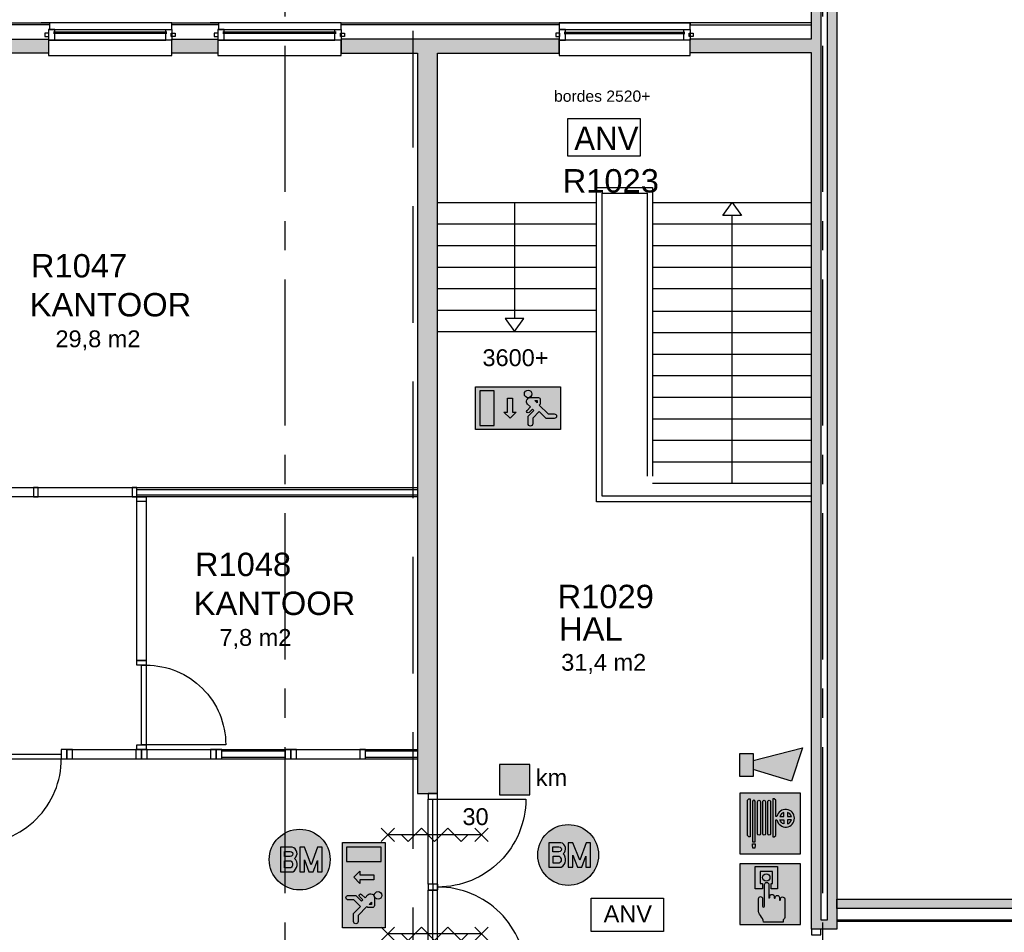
# Model space of a CAD drawing. Header units: millimetres. Extents: x 0 to 116900, y 0 to 82100.
# Tile 25 of 30: x 67364 to 77893, y 57028 to 66786. Entities that reach past the tile are written whole.
import ezdxf
from ezdxf.enums import TextEntityAlignment as Align

# ---------------------------------------------------------------- set-up
doc = ezdxf.new("R2010")
doc.units = ezdxf.units.MM
doc.header["$LTSCALE"] = 50
doc.header["$MEASUREMENT"] = 0
for name, pattern in [('B0201', [50, 31.25, -6.25, 6.25, -6.25]), ('B0403', [37.5, 25, -12.5]), ('DASHED', [75, 50, -25])]:
    doc.linetypes.add(name, pattern=pattern)
doc.layers.get('0').update_dxf_attribs({"color": 8, "linetype": 'CONTINUOUS'})
for name, color, linetype in [('AA22XI--_HOUT', 9, 'CONTINUOUS'), ('AA65----_BEVEILIGING', 240, 'CONTINUOUS'), ('AC32----_BINNENKOZ', 1, 'CONTINUOUS'), ('AI65----_BEVEILIGING', 1, 'CONTINUOUS'), ('AL$7A---_STRAMIEN', 252, 'B0201'), ('AL$8A---_HULPLIJNEN', 5, 'CONTINUOUS'), ('AL22XI--_HOUT', 1, 'CONTINUOUS'), ('AL32XH4-_ALUMINIUM', 1, 'CONTINUOUS'), ('AL65----_BEVEILIGING', 240, 'CONTINUOUS'), ('ALR3OR3-_OPPR30', 150, 'B0403'), ('AT$1A---_ALGEMEEN', 7, 'CONTINUOUS'), ('AT65---_BEVEILIGING', 7, 'CONTINUOUS'), ('LAYER01', 252, 'CONTINUOUS'), ('LAYER22', 1, 'CONTINUOUS'), ('LAYER30', 1, 'CONTINUOUS'), ('LAYER31', 7, 'CONTINUOUS'), ('LAYER98', 1, 'DASHED')]:
    doc.layers.add(name, color=color, linetype=linetype)
doc.styles.add('00_100', font='arial.ttf', dxfattribs={"height": 120})
doc.styles.add('01_100', font='arial.ttf', dxfattribs={"height": 180})
doc.styles.add('02_100', font='arial.ttf', dxfattribs={"height": 250})
doc.styles.add('03_1', font='arial.ttf', dxfattribs={"height": 3.5})

# ---------------------------------------------------------------- blocks, each defined once
blk = doc.blocks.new('H31AF-HO')
at = {"layer": 'LAYER31', "color": 1, "linetype": 'Continuous'}
blk.add_lwpolyline([(0, 0), (0, 114), (67, 114), (67, 0)], close=True, dxfattribs=at)
blk = doc.blocks.new('LXAA--HO')
at = {"layer": 'LAYER31'}
blk.add_blockref('H31AF-HO', (0, 0), dxfattribs=at)
blk = doc.blocks.new('RXAA--HO')
at = {"layer": 'LAYER31', "yscale": -1, "rotation": 180}
blk.add_blockref('H31AF-HO', (0, 0), dxfattribs=at)
blk = doc.blocks.new('H31JA')
at = {"layer": 'LAYER31', "color": 1, "linetype": 'Continuous'}
blk.add_lwpolyline([(-30, -9), (-30, 34), (7, 34), (7, -9)], close=True, dxfattribs=at)
blk = doc.blocks.new('EQAA31HO')
at = {"layer": 'LAYER31', "rotation": 90}
blk.add_blockref('H31JA', (0, 140), dxfattribs=at)
blk = doc.blocks.new('P-AA')
at = {"layer": 'LAYER30', "color": 1, "linetype": 'Continuous'}
for points in [[(0, 175), (1400.007812, 175)], [(1333.007812, 9), (67, 9)], [(54.000019, -77), (1345.882812, -77.000816)], [(54.000027, -60.000004), (1345.882812, -60.000816)], [(0, -175), (1400.007812, -175)]]:
    blk.add_lwpolyline(points, dxfattribs=at)
at = {"layer": 'LAYER30'}
for name, p in [('LXAA--HO', (0, -105)), ('RXAA--HO', (1400.007812, -105)), ('EQAA31HO', (0, -175))]:
    blk.add_blockref(name, p, dxfattribs=at)
at = {"layer": 'LAYER30', "yscale": -1, "rotation": 180}
blk.add_blockref('EQAA31HO', (1400.007812, -175), dxfattribs=at)
blk = doc.blocks.new('ANV')
at = {"layer": 'LAYER98', "color": 2, "linetype": 'Continuous'}
blk.add_lwpolyline([(0, 0), (780, 0), (780, 397), (0, 397)], close=True, dxfattribs=at)
at = {"layer": 'LAYER98', "color": 2}
blk.add_text('ANV', height=250, dxfattribs=at).set_placement((71, 61))
blk = doc.blocks.new('A-S-65S035S')
at = {"layer": 'AL65----_BEVEILIGING'}
for p, q in [((0.71, 5.71), (-0.71, 4.29)), ((0.71, 4.29), (-0.71, 5.71)), ((0, -5), (0, 5)), ((0.71, -4.29), (-0.71, -5.71)), ((0.71, -5.71), (-0.71, -4.29))]:
    blk.add_line(p, q, dxfattribs=at)
blk.add_lwpolyline([(0, -3.54), (-0.71, -2.83), (0.71, -1.41), (-0.71, 0), (0.71, 1.41), (-0.71, 2.83), (0, 3.54)], dxfattribs=at)
at = {"layer": 'AT65---_BEVEILIGING', "color": 3, "style": '03_1', "width": 0.8}
blk.add_attdef('TIJD', text='', height=3.5, dxfattribs=at).set_placement((0.02, 7.5), align=Align.MIDDLE)
blk = doc.blocks.new('B1H-65S00H')
at = {"layer": 'AA65----_BEVEILIGING'}
h = blk.add_hatch(color=256, dxfattribs=at)
h.paths.add_polyline_path([(110.4, 0), (77.9, 0), (94.6, -43.8)], flags=17)
h.paths.add_polyline_path([(0, 250), (0, 101.2), (39.4, 101.2), (77.9, 0), (110.4, 0), (147, 101.2), (184.6, 101.2), (184.6, 0), (250, 0, 0.414214)])
h.paths.add_polyline_path([(250, 0), (184.6, 0), (184.6, -101.2), (145.8, -101.2), (145.8, -8.4), (111.1, -101.2), (75.6, -101.2), (38.6, -1.6), (38.6, -101.2), (0, -101.2), (0, -250, 0.414214)])
h.paths.add_polyline_path([(0, 0), (-33.3, 0, -0.450434), (-57.3, -100.9), (-62.2, -101.2), (-158.5, -101.1), (-158.5, 0), (-250, 0, 0.414214), (0, -250)])
h.paths.add_polyline_path([(0, 250, 0.414214), (-250, 0), (-158.5, 0), (-158.5, 101.2), (-61.7, 101.1, -0.636384), (-41.8, 10, -0.047609), (-33.3, 0), (0, 0), (0, 101.2)])
h.paths.add_polyline_path([(-77.2, 67.2), (-125, 67.2), (-125, 26.3), (-77.6, 26.3, 1.044647)], flags=17)
h.paths.add_polyline_path([(-73.8, -10.6), (-124.9, -10.6), (-124.9, -67.1), (-73.8, -67.1, 0.559853)], flags=17)
at = {"layer": 'AI65----_BEVEILIGING'}
h = blk.add_hatch(color=255, dxfattribs=at)
h.paths.add_polyline_path([(-61.7, 101.1), (-158.5, 101.2), (-158.5, -101.1), (-62.2, -101.2), (-57.3, -100.9, 0.508957), (-41.8, 10, 0.636384)])
h.paths.add_polyline_path([(-125, 67.2), (-77.2, 67.2, -1.044647), (-77.6, 26.3), (-125, 26.3)], flags=16)
h.paths.add_polyline_path([(-124.9, -10.6), (-73.8, -10.6, -0.559853), (-73.8, -67.1), (-124.9, -67.1)], flags=16)
h.paths.add_polyline_path([(39.4, 101.2), (0, 101.2), (0, -101.2), (38.6, -101.2), (38.6, -1.6), (75.6, -101.2), (111.1, -101.2), (145.8, -8.4), (145.8, -101.2), (184.6, -101.2), (184.6, 101.2), (147, 101.2), (94.6, -43.8)])
at = {"layer": 'AI65----_BEVEILIGING', "color": 255}
for points in [[(-61.7, 101.1), (-158.5, 101.2), (-158.5, -101.1), (-62.2, -101.2), (-57.3, -100.9, 0.508957), (-41.8, 10, 0.636384), (-61.7, 101.1)], [(-77.6, 26.3), (-125, 26.3), (-125, 67.2), (-77.2, 67.2, -1.044647), (-77.6, 26.3)], [(-73.8, -10.6, -0.559853), (-73.8, -67.1), (-124.9, -67.1), (-124.9, -10.6), (-73.8, -10.6, -0.559853)]]:
    blk.add_lwpolyline(points, format="xyb", close=True, dxfattribs=at)
blk.add_lwpolyline([(184.6, 101.2), (147, 101.2), (94.6, -43.8), (39.4, 101.2), (0, 101.2), (0, -101.2), (38.6, -101.2), (38.6, -1.6), (75.6, -101.2), (111.1, -101.2), (145.8, -8.4), (145.8, -101.2), (184.6, -101.2), (184.6, 101.2)], close=True, dxfattribs=at)
at = {"layer": 'AL65----_BEVEILIGING'}
blk.add_circle((0, 0), 250, dxfattribs=at)
blk = doc.blocks.new('B1H-65S01L')
at = {"layer": 'AA65----_BEVEILIGING'}
blk.add_hatch(color=30, dxfattribs=at).paths.add_polyline_path([(-125, -125), (125, -125), (125, 125), (-125, 125)])
at = {"layer": 'AI65----_BEVEILIGING', "color": 250}
blk.add_lwpolyline([(125, 125), (-125, 125), (-125, -125), (125, -125)], close=True, dxfattribs=at)
blk = doc.blocks.new('P-N-32-001_1407')
at = {"layer": 'AC32----_BINNENKOZ'}
blk.add_lwpolyline([(0, 356), (773, 356), (773, 0), (0, 0)], close=True, dxfattribs=at)
at = {"layer": 'AT$1A---_ALGEMEEN', "color": 7, "style": '01_100'}
blk.add_text('ANV', height=180, dxfattribs=at).set_placement((132, 99))
blk = doc.blocks.new('B1H-65S023')
at = {"layer": 'AA65----_BEVEILIGING'}
h = blk.add_hatch(color=100, dxfattribs=at)
h.paths.add_polyline_path([(350, 175), (-350, 175), (-350, -175), (350, -175)])
h.paths.add_polyline_path([(183.7, 32.7), (175.9, 24.9), (249, -48.2), (298.8, -48.2, -1), (298.8, -85.6), (233.5, -85.6), (175.9, -27.9), (121.4, -82.4), (121.4, -129.1, -1), (84.1, -129.1), (84.1, -66.9), (131.9, -19.1), (120.9, -8.1), (92.8, -36.2, -1), (75.2, -18.6), (103.3, 9.5), (79.9, 32.9, -0.668179), (101.8, 86), (168.1, 86, -0.414214), (183.7, 70.5)], flags=16)
h.paths.add_polyline_path([(158.8, 43), (158.3, 42.5), (139.6, 61.2), (158.8, 61.2)], flags=0)
h.paths.add_polyline_path([(53, 116.7, -1), (115.2, 116.7, -1)], flags=16)
h.paths.add_polyline_path([(-15, -32.5), (-65, -82.5), (-115, -32.5), (-85, -32.5), (-85, 82.5), (-45, 82.5), (-45, -32.5)], flags=16)
h.paths.add_polyline_path([(-195.6, -142.8), (-312.2, -142.8), (-312.2, 142.8), (-195.6, 142.8)], flags=16)
h.paths.add_polyline_path([(158.8, 61.2), (139.6, 61.2), (158.3, 42.5), (158.8, 43)], flags=0)
at = {"layer": 'AI65----_BEVEILIGING', "linetype": 'Continuous'}
h = blk.add_hatch(color=255, dxfattribs=at)
h.paths.add_polyline_path([(131.9, -19.1), (84.1, -66.9), (84.1, -129.1, 1), (121.4, -129.1), (121.4, -82.4), (175.9, -27.9), (233.5, -85.6), (298.8, -85.6, 1), (298.8, -48.2), (249, -48.2), (175.9, 24.9), (183.7, 32.7), (183.7, 70.5, 0.414214), (168.1, 86), (101.8, 86, 0.668179), (79.9, 32.9), (103.3, 9.5), (75.2, -18.6, 1), (92.8, -36.2), (120.9, -8.1)])
h.paths.add_polyline_path([(139.6, 61.2), (158.8, 61.2), (158.8, 42)], flags=16)
h.paths.add_polyline_path([(-85, -32.5), (-115, -32.5), (-65, -82.5), (-15, -32.5), (-45, -32.5), (-45, 82.5), (-85, 82.5)])
h.paths.add_polyline_path([(-195.6, 142.8), (-312.2, 142.8), (-312.2, -142.8), (-195.6, -142.8)])
h.paths.add_polyline_path([(53, 116.7, 1), (115.2, 116.7, 1)])
at = {"layer": 'AI65----_BEVEILIGING', "color": 255, "linetype": 'Continuous'}
blk.add_line((158.3, 42.5), (158.8, 43), dxfattribs=at)
at = {"layer": 'AI65----_BEVEILIGING', "color": 100, "linetype": 'Continuous'}
blk.add_lwpolyline([(-350, 175), (350, 175), (350, -175), (-350, -175)], close=True, dxfattribs=at)
at = {"layer": 'AI65----_BEVEILIGING', "color": 255, "linetype": 'Continuous'}
blk.add_lwpolyline([(-195.6, -142.8), (-195.6, 142.8), (-312.2, 142.8), (-312.2, -142.8)], close=True, dxfattribs=at)
at = {"layer": 'AI65----_BEVEILIGING', "color": 255}
blk.add_lwpolyline([(-45, 82.5), (-45, -32.5), (-15, -32.5), (-65, -82.5), (-115, -32.5), (-85, -32.5), (-85, 82.5)], close=True, dxfattribs=at)
at = {"layer": 'AI65----_BEVEILIGING', "color": 255, "linetype": 'Continuous'}
for points in [[(175.9, 24.9), (249, -48.2), (298.8, -48.2, -1), (298.8, -85.6), (233.5, -85.6), (175.9, -27.9), (121.4, -82.4), (121.4, -129.1, -1), (84.1, -129.1), (84.1, -66.9), (131.9, -19.1), (120.9, -8.1), (92.8, -36.2, -1), (75.2, -18.6), (103.3, 9.5), (79.9, 32.9, -0.668179), (101.8, 86)], [(101.8, 86), (168.1, 86, -0.414214), (183.7, 70.5), (183.7, 32.7), (175.9, 24.9)]]:
    blk.add_lwpolyline(points, format="xyb", dxfattribs=at)
for points in [[(139.6, 61.2), (158.8, 61.2), (158.8, 43)], [(139.6, 61.2), (158.3, 42.5)]]:
    blk.add_lwpolyline(points, dxfattribs=at)
blk.add_circle((84.1, 116.7), 31.1, dxfattribs=at)
blk = doc.blocks.new('B1H-65S00I')
at = {"layer": 'AA65----_BEVEILIGING', "extrusion": (0, 0, -1)}
h = blk.add_hatch(color=256, dxfattribs=at)
h.paths.add_polyline_path([(-258.1, 135.8), (-167.5, -135.8), (146.8, -41.8), (146.8, 33.6)])
h.paths.add_polyline_path([(146.8, -99.5), (147.9, -99.5), (258.1, -99.5), (258.1, 91.3), (146.8, 91.3)])
at = {"layer": 'AI65----_BEVEILIGING', "extrusion": (0, 0, -1)}
blk.add_lwpolyline([(258.1, 91.3), (146.8, 91.3), (146.8, -99.5), (147.9, -99.5), (258.1, -99.5)], close=True, dxfattribs=at)
blk.add_lwpolyline([(146.8, 33.6), (-258.1, 135.8), (-167.5, -135.8), (146.8, -41.8)], dxfattribs=at)
blk = doc.blocks.new('B1H-65S00K')
at = {"layer": 'AA65----_BEVEILIGING'}
h = blk.add_hatch(color=256, dxfattribs=at)
h.paths.add_polyline_path([(0, -9.8), (0, 0), (-10.3, 0), (-10.3, -19.3), (-10.3, -28.4, 0.829071), (-2.8, -28.4), (-2.8, -19.3, -0.133822)])
h.paths.add_polyline_path([(250, 0), (0, 0), (0, -9.8, -0.762289), (34.8, -20.1), (34.8, -29.1, 0.829071), (42.3, -29.1), (42.3, -27.9, -0.973711), (77.2, -26.6), (77.2, -37.6), (77.2, -46.6, 0.829071), (84.7, -46.6), (84.7, -42, -0.937999), (121.5, -37.3), (121.5, -184.9, -0.30588), (106.3, -210.2), (106.3, -229.4), (0, -229.4), (0, -250), (250, -250)])
h.paths.add_polyline_path([(250, 250), (0, 250), (0, 229.4), (61.9, 229.4), (61.9, 44.4), (7.8, 44.4), (7.8, 87.9), (18.5, 87.9), (18.5, 186), (0, 186), (0, 0), (250, 0)])
h.paths.add_polyline_path([(-123.1, 229.4), (0, 229.4), (0, 250), (-250, 250), (-250, 0), (-45.9, 0), (-45.9, 79.6, -1), (-10.3, 79.6), (-10.3, 0), (0, 0), (0, 186), (-80.7, 186), (-80.7, 87.9), (-62.2, 87.9), (-62.2, 44.4), (-123.1, 44.4)])
h.paths.add_polyline_path([(-1.1, 137.4, -1), (-61.1, 137.4, -1)], flags=16)
h.paths.add_polyline_path([(-94.8, -125.2), (-94.8, -35.4, -1), (-62.3, -35.4), (-62.3, -98.9, 1), (-45.9, -98.9), (-45.9, 0), (-250, 0), (-250, -250), (0, -250), (0, -229.4), (-55.1, -229.4, 0.175876), (-79.6, -176.2, -0.178536)])
at = {"layer": 'AI65----_BEVEILIGING'}
h = blk.add_hatch(color=255, dxfattribs=at)
h.paths.add_polyline_path([(61.9, 229.4), (-123.1, 229.4), (-123.1, 44.4), (-62.2, 44.4), (-62.2, 87.9), (-80.7, 87.9), (-80.7, 186), (18.5, 186), (18.5, 87.9), (7.8, 87.9), (7.8, 44.4), (61.9, 44.4)])
h.paths.add_polyline_path([(-1.1, 137.4, 1), (-61.1, 137.4, 1)], flags=17)
h.paths.add_polyline_path([(-10.3, 79.6, 1), (-45.9, 79.6), (-45.9, -98.9, -1), (-62.3, -98.9), (-62.3, -35.4, 1), (-94.8, -35.4), (-94.8, -125.2, 0.178536), (-79.6, -176.2, -0.175876), (-55.1, -229.4), (106.3, -229.4), (106.3, -210.2, 0.30588), (121.5, -184.9), (121.5, -37.3, 0.937999), (84.7, -42), (84.7, -46.6, -0.829071), (77.2, -46.6), (77.2, -37.6), (77.2, -26.6, 0.963386), (42.3, -27.5), (42.3, -29.1, -0.829071), (34.8, -29.1), (34.8, -19.4, 0.980219), (-2.8, -19.3), (-2.8, -28.4, -0.829071), (-10.3, -28.4), (-10.3, -19.3)])
at = {"layer": 'AA65----_BEVEILIGING'}
blk.add_lwpolyline([(-250, -250), (250, -250), (250, 250), (-250, 250)], close=True, dxfattribs=at)
at = {"layer": 'AI65----_BEVEILIGING', "color": 255, "flags": 128}
blk.add_lwpolyline([(-62.2, 44.4), (-123.1, 44.4), (-123.1, 229.4), (61.9, 229.4), (61.9, 44.4), (7.8, 44.4), (7.8, 87.9), (18.5, 87.9), (18.5, 186), (-80.7, 186), (-80.7, 87.9), (-62.2, 87.9)], close=True, dxfattribs=at)
at = {"layer": 'AI65----_BEVEILIGING', "color": 255}
blk.add_lwpolyline([(-10.3, 79.6), (-10.3, -19.3), (-10.3, -28.4, 0.829071), (-2.8, -28.4), (-2.8, -19.3, -0.997909), (34.8, -20.1), (34.8, -29.1, 0.829071), (42.3, -29.1), (42.3, -27.5, -0.963386), (77.2, -26.6), (77.2, -37.6), (77.2, -46.6, 0.829071), (84.7, -46.6), (84.7, -42, -0.937999), (121.5, -37.3), (121.5, -184.9, -0.30588), (106.3, -210.2), (106.3, -229.4), (-55.1, -229.4, 0.175876), (-79.6, -176.2, -0.178536), (-94.8, -125.2), (-94.8, -35.4, -1), (-62.3, -35.4), (-62.3, -98.9, 1), (-45.9, -98.9), (-45.9, 79.6, -1)], format="xyb", close=True, dxfattribs=at)
blk.add_circle((-31.1, 137.4), 30, dxfattribs=at)
blk = doc.blocks.new('B1H-65S009')
at = {"layer": 'AA65----_BEVEILIGING'}
h = blk.add_hatch(color=256, dxfattribs=at)
h.paths.add_polyline_path([(250, 0.6), (185.4, 0.6, -0.494077), (70.2, 0.6), (45.9, 0.6), (45.9, -97.9), (33.7, -109.2), (23.2, -109.2), (23.2, 0.6), (4.4, 0.6), (4.4, -82.8, -0.229189), (0, -91.9), (0, -249.4), (250, -249.4)])
h.paths.add_polyline_path([(0, -91.9, -0.627062), (-18.9, -82.8), (-18.9, 0.6), (-37.7, 0.6), (-37.7, -82.8, -0.999958), (-61, -82.8), (-61, 0.6), (-79.8, 0.6), (-79.8, -82.8, -0.999958), (-103.1, -82.8), (-103.1, 0.6), (-121.8, 0.6), (-121.8, -149.9), (-145.2, -149.9), (-145.2, 0.6), (-164, 0.6), (-164, -109.2), (-174.5, -109.2), (-186.7, -97.9), (-186.7, 0.6), (-250, 0.6), (-250, -249.4), (0, -249.4)])
h.paths.add_polyline_path([(-121.8, -177.1), (-126, -202.3), (-141, -202.3), (-145.3, -176.9), (-145.3, -167), (-121.8, -167)], flags=16)
h.paths.add_polyline_path([(-186.7, 193), (-175.2, 204.3), (-164, 204.3), (-164, 0.6), (-145.2, 0.6), (-145.2, 180.4, -1), (-121.9, 180.4), (-121.8, 0.6), (-103.1, 0.6), (-103.1, 180.4, -1.000049), (-79.7, 180.4, -0.999944), (-79.8, 180.4), (-79.8, 0.6), (-61, 0.6), (-61, 180.4, -1.000049), (-37.6, 180.4, -0.999944), (-37.7, 180.4), (-37.7, 0.6), (-18.9, 0.6), (-18.9, 180.4, -0.625683), (0, 189.6), (0, 250.6), (-250, 250.6), (-250, 0.6), (-186.7, 0.6)])
h.paths.add_polyline_path([(250, 250.6), (0, 250.6), (0, 189.6, -0.230278), (4.5, 180.4, -0.999944), (4.4, 180.4), (4.4, 0.6), (23.2, 0.6), (23.2, 204.3), (34.4, 204.3), (45.9, 193), (45.9, 59.1), (56.8, 59.1, -1.256433), (185.4, 0.6), (250, 0.6)])
h.paths.add_polyline_path([(56.8, 30.2), (45.9, 30.2), (45.9, 0.6), (70.2, 0.6, -0.113645)], flags=17)
h.paths.add_polyline_path([(113.4, 30.2), (80.8, 30.2, 0.205494), (105.9, 0.6), (113.4, 0.6)], flags=17)
h.paths.add_polyline_path([(113.4, 91.7, 0.2489), (80.8, 59.1), (113.4, 59.1)], flags=17)
h.paths.add_polyline_path([(142.2, 91.7), (142.2, 59.1), (174.9, 59.1, 0.2489)], flags=17)
h.paths.add_polyline_path([(174.9, 30.2), (142.2, 30.2), (142.2, 0.6), (149.8, 0.6, 0.205494)], flags=17)
h.paths.add_polyline_path([(113.4, 0.6), (105.9, 0.6, 0.041294), (113.4, -2.4)])
h.paths.add_polyline_path([(149.8, 0.6), (142.2, 0.6), (142.2, -2.4, 0.041294)], flags=17)
at = {"layer": 'AI65----_BEVEILIGING'}
h = blk.add_hatch(color=255, dxfattribs=at)
h.paths.add_polyline_path([(-121.9, 180.4, 0.999857), (-145.2, 180.4), (-145.2, -149.9), (-121.8, -149.9)])
h.paths.add_polyline_path([(-121.8, -177.1), (-121.8, -167), (-145.3, -167), (-145.3, -176.9), (-141, -202.3), (-126, -202.3)])
h.paths.add_polyline_path([(-164, 204.3), (-175.2, 204.3), (-186.7, 193), (-186.7, -97.9), (-174.5, -109.2), (-164, -109.2)])
h.paths.add_polyline_path([(-79.8, 180.4, 0.999951), (-79.7, 180.4, 1.000049), (-103.1, 180.4), (-103.1, -82.8, 0.999971), (-79.8, -82.8)])
h.paths.add_polyline_path([(-37.7, 180.4, 0.999951), (-37.6, 180.4, 1.000049), (-61, 180.4), (-61, -82.8, 0.999971), (-37.7, -82.8)])
h.paths.add_polyline_path([(4.4, 180.4, 0.999951), (4.5, 180.4, 1.000049), (-18.9, 180.4), (-18.9, -82.8, 0.999971), (4.4, -82.8)])
h.paths.add_polyline_path([(56.8, 59.1), (45.9, 59.1), (45.9, 193), (34.4, 204.3), (23.2, 204.3), (23.2, -109.2), (33.7, -109.2), (45.9, -97.9), (45.9, 30.2), (56.8, 30.2, 9.948558)])
h.paths.add_polyline_path([(80.8, 30.2), (113.4, 30.2), (113.4, -2.4, -0.2489)], flags=16)
h.paths.add_polyline_path([(80.8, 59.1, -0.2489), (113.4, 91.7), (113.4, 59.1)], flags=16)
h.paths.add_polyline_path([(142.2, 30.2), (174.9, 30.2, -0.2489), (142.2, -2.4)], flags=16)
h.paths.add_polyline_path([(142.2, 59.1), (142.2, 91.7, -0.2489), (174.9, 59.1)], flags=16)
at = {"layer": 'AA65----_BEVEILIGING'}
blk.add_lwpolyline([(-250, -249.4), (250, -249.4), (250, 250.6), (-250, 250.6)], close=True, dxfattribs=at)
at = {"layer": 'AI65----_BEVEILIGING', "color": 255, "flags": 128}
for points in [[(-186.7, -97.9), (-186.7, 193), (-175.2, 204.3), (-164, 204.3), (-164, -109.2), (-174.5, -109.2)], [(-126, -202.3), (-141, -202.3), (-145.3, -176.9), (-145.3, -167), (-121.8, -167), (-121.8, -177.1)]]:
    blk.add_lwpolyline(points, close=True, dxfattribs=at)
for points in [[(-145.2, 180.4), (-145.2, -149.9), (-121.8, -149.9), (-121.9, 180.4, 0.999857), (-145.2, 180.4)], [(-79.8, 180.4), (-79.8, -82.8, -0.999971), (-103.1, -82.8), (-103.1, 180.4, -1.000049), (-79.7, 180.4, -0.999951)], [(-37.7, 180.4), (-37.7, -82.8, -0.999971), (-61, -82.8), (-61, 180.4, -1.000049), (-37.6, 180.4, -0.999951)], [(4.4, 180.4), (4.4, -82.8, -0.999971), (-18.9, -82.8), (-18.9, 180.4, -1.000049), (4.5, 180.4, -0.999951)]]:
    blk.add_lwpolyline(points, format="xyb", close=True, dxfattribs=at)
at = {"layer": 'AI65----_BEVEILIGING', "color": 255}
for points in [[(23.2, 204.3), (23.2, -109.2), (33.7, -109.2), (45.9, -97.9), (45.9, 30.2), (56.8, 30.2, 9.948558), (56.8, 59.1), (45.9, 59.1), (45.9, 193), (34.4, 204.3)], [(113.4, 59.1), (113.4, 91.7, 0.2489), (80.8, 59.1)], [(142.2, 59.1), (174.9, 59.1, 0.2489), (142.2, 91.7)], [(113.4, -2.4, -0.2489), (80.8, 30.2), (113.4, 30.2)], [(174.9, 30.2), (142.2, 30.2), (142.2, -2.4, 0.2489)]]:
    blk.add_lwpolyline(points, format="xyb", close=True, dxfattribs=at)
blk = doc.blocks.new('B1H-65S023S')
at = {"layer": 'AA65----_BEVEILIGING'}
h = blk.add_hatch(color=100, dxfattribs=at)
h.paths.add_polyline_path([(-350, -175), (350, -175), (350, 175), (-350, 175)])
h.paths.add_polyline_path([(-183.7, -32.7), (-175.9, -24.9), (-249, 48.2), (-298.8, 48.2, -1), (-298.8, 85.6), (-233.5, 85.6), (-175.9, 27.9), (-121.4, 82.4), (-121.4, 129.1, -1), (-84.1, 129.1), (-84.1, 66.9), (-131.9, 19.1), (-120.9, 8.1), (-92.8, 36.2, -1), (-75.2, 18.6), (-103.3, -9.5), (-79.9, -32.9, -0.668179), (-101.8, -86), (-168.1, -86, -0.414214), (-183.7, -70.5)], flags=16)
h.paths.add_polyline_path([(-158.8, -43), (-158.3, -42.5), (-139.6, -61.2), (-158.8, -61.2)], flags=0)
h.paths.add_polyline_path([(-53, -116.7, -1), (-115.2, -116.7, -1)], flags=16)
h.paths.add_polyline_path([(15, 32.5), (65, 82.5), (115, 32.5), (85, 32.5), (85, -82.5), (45, -82.5), (45, 32.5)], flags=16)
h.paths.add_polyline_path([(195.6, 142.8), (312.2, 142.8), (312.2, -142.8), (195.6, -142.8)], flags=16)
h.paths.add_polyline_path([(-158.8, -61.2), (-139.6, -61.2), (-158.3, -42.5), (-158.8, -43)], flags=0)
at = {"layer": 'AI65----_BEVEILIGING', "linetype": 'Continuous'}
h = blk.add_hatch(color=255, dxfattribs=at)
h.paths.add_polyline_path([(-131.9, 19.1), (-84.1, 66.9), (-84.1, 129.1, 1), (-121.4, 129.1), (-121.4, 82.4), (-175.9, 27.9), (-233.5, 85.6), (-298.8, 85.6, 1), (-298.8, 48.2), (-249, 48.2), (-175.9, -24.9), (-183.7, -32.7), (-183.7, -70.5, 0.414214), (-168.1, -86), (-101.8, -86, 0.668179), (-79.9, -32.9), (-103.3, -9.5), (-75.2, 18.6, 1), (-92.8, 36.2), (-120.9, 8.1)])
h.paths.add_polyline_path([(-139.6, -61.2), (-158.8, -61.2), (-158.8, -42)], flags=16)
h.paths.add_polyline_path([(85, 32.5), (115, 32.5), (65, 82.5), (15, 32.5), (45, 32.5), (45, -82.5), (85, -82.5)])
h.paths.add_polyline_path([(195.6, -142.8), (312.2, -142.8), (312.2, 142.8), (195.6, 142.8)])
h.paths.add_polyline_path([(-53, -116.7, 1), (-115.2, -116.7, 1)])
at = {"layer": 'AI65----_BEVEILIGING', "color": 255, "linetype": 'Continuous'}
blk.add_line((-158.3, -42.5), (-158.8, -43), dxfattribs=at)
at = {"layer": 'AI65----_BEVEILIGING', "color": 100, "linetype": 'Continuous'}
blk.add_lwpolyline([(350, -175), (-350, -175), (-350, 175), (350, 175)], close=True, dxfattribs=at)
at = {"layer": 'AI65----_BEVEILIGING', "color": 255, "linetype": 'Continuous'}
for points in [[(-175.9, -24.9), (-249, 48.2), (-298.8, 48.2, -1), (-298.8, 85.6), (-233.5, 85.6), (-175.9, 27.9), (-121.4, 82.4), (-121.4, 129.1, -1), (-84.1, 129.1), (-84.1, 66.9), (-131.9, 19.1), (-120.9, 8.1), (-92.8, 36.2, -1), (-75.2, 18.6), (-103.3, -9.5), (-79.9, -32.9, -0.668179), (-101.8, -86)], [(-101.8, -86), (-168.1, -86, -0.414214), (-183.7, -70.5), (-183.7, -32.7), (-175.9, -24.9)]]:
    blk.add_lwpolyline(points, format="xyb", dxfattribs=at)
at = {"layer": 'AI65----_BEVEILIGING', "color": 255}
blk.add_lwpolyline([(45, -82.5), (45, 32.5), (15, 32.5), (65, 82.5), (115, 32.5), (85, 32.5), (85, -82.5)], close=True, dxfattribs=at)
at = {"layer": 'AI65----_BEVEILIGING', "color": 255, "linetype": 'Continuous'}
blk.add_lwpolyline([(195.6, 142.8), (195.6, -142.8), (312.2, -142.8), (312.2, 142.8)], close=True, dxfattribs=at)
for points in [[(-139.6, -61.2), (-158.8, -61.2), (-158.8, -43)], [(-139.6, -61.2), (-158.3, -42.5)]]:
    blk.add_lwpolyline(points, dxfattribs=at)
blk.add_circle((-84.1, -116.7), 31.1, dxfattribs=at)
blk = doc.blocks.new('P-N-32X001Y_1407')
at = {"layer": 'AL32XH4-_ALUMINIUM'}
for points in [[(0, 900), (-100, 900), (-100, 950), (0, 950)], [(0, 50), (-50, 50), (-50, 900), (0, 900)], [(0, 0), (-100, 0), (-100, 50), (0, 50)]]:
    blk.add_lwpolyline(points, close=True, dxfattribs=at)
at = {"layer": 'AL32XH4-_ALUMINIUM', "color": 252}
blk.add_lwpolyline([(0, 900, -0.414214), (850, 50), (0, 50)], format="xyb", dxfattribs=at)
blk = doc.blocks.new('*U223')
at = {"layer": 'AL32XH4-_ALUMINIUM'}
blk.add_lwpolyline([(68717, 61684), (68717, 59934), (68617, 59934), (68617, 61684)], dxfattribs=at)
blk = doc.blocks.new('*U232')
at = {"layer": 'AL32XH4-_ALUMINIUM'}
blk.add_lwpolyline([(68617, 61684), (66462, 61684), (66462, 61784), (71617, 61784), (71617, 61684), (68717, 61684)], dxfattribs=at)

msp = doc.modelspace()

# ---------------------------------------------------------------- hatches: boundary and pattern name
at = {"layer": 'AA22XI--_HOUT'}
h = msp.add_hatch(color=252, dxfattribs=at)
h.dxf.hatch_style = 1
h.paths.add_polyline_path([(76102.4, 69381.8), (76312.4, 69381.8), (76312.4, 69701.8), (75832.4, 69701.8), (75832.4, 66581.8), (74532.4, 66581.8), (74532.4, 66431.8), (75832.4, 66431.8), (75832.4, 57061.8), (75931.5, 57061.8), (76052.4, 57061.8), (76102.4, 57061.8), (76102.4, 57161.8)])
h.paths.add_polyline_path([(75932.4, 69601.8), (76212.4, 69601.8), (76212.4, 69481.8), (76002.4, 69481.8), (76002.4, 57161.8), (75932.4, 57161.8)], flags=16)
at = {"layer": 'LAYER01'}
h = msp.add_hatch(color=256, dxfattribs=at)
h.dxf.hatch_style = 1
h.paths.add_polyline_path([(97202.4, 69481.8), (96992.4, 69481.8), (96992.4, 69601.8), (97272.4, 69601.8), (97272.4, 57161.8), (96942.4, 57161.8), (96942.4, 57141.8), (96942.4, 57061.8), (97372.4, 57061.8), (97372.4, 69701.8), (96892.4, 69701.8), (96892.4, 69381.8), (97102.4, 69381.8), (97102.4, 57381.8), (76102.4, 57381.8), (76102.4, 57281.8), (97202.4, 57281.8)])
at = {"layer": 'LAYER30'}
h = msp.add_hatch(color=252, dxfattribs=at)
h.dxf.hatch_style = 1
h.paths.add_polyline_path([(69482.4, 66567.8), (69482.4, 66567.8), (69482.4, 66576.8), (68992.4, 66576.8), (68992.4, 66567.8), (68992.4, 66426.8), (69482.4, 66426.8)])
h.paths.add_polyline_path([(67672.4, 66576.8), (67182.4, 66576.8), (67182.4, 66567.8), (67182.4, 66426.8), (67672.4, 66426.8)])
h.paths.add_polyline_path([(65862.4, 66576.8), (64132.4, 66576.8), (64132.4, 66567.8), (64132.4, 66426.8), (65862.4, 66426.8)])
h = msp.add_hatch(color=252, dxfattribs=at)
h.dxf.hatch_style = 1
h.paths.add_polyline_path([(73132.4, 66576.8), (71567.4, 66576.8), (71567.4, 66426.8), (71617.4, 66426.8), (71617.4, 58512.3), (71831.4, 58512.3), (71831.4, 66426.8), (73132.4, 66426.8)])
h.paths.add_polyline_path([(71567.4, 66576.8), (70802.4, 66576.8), (70802.4, 66426.8), (71567.4, 66426.8)])

# ---------------------------------------------------------------- linework, layer by layer
at = {"layer": 'AL$7A---_STRAMIEN'}
for points in [[(70202.4, 44945.8), (70202.4, 71873.8)], [(75952.4, 44945.8), (75952.4, 71873.8)]]:
    msp.add_lwpolyline(points, dxfattribs=at)
at = {"layer": 'AL$8A---_HULPLIJNEN', "color": 2}
msp.add_lwpolyline([(71617.4, 58512.3), (71831.4, 58512.3), (71831.4, 66426.8), (73132.4, 66426.8), (73132.4, 66576.8), (70802.4, 66576.8), (70802.4, 66426.8), (71617.4, 66426.8)], close=True, dxfattribs=at)
at = {"layer": 'AL22XI--_HOUT', "color": 1, "linetype": 'Continuous'}
for points in [[(67869.1, 58984), (71617.4, 58984)], [(69525.5, 58969), (70204.4, 58969)], [(71062.5, 58968.7), (71617.4, 58968.7)], [(64545.2, 58884), (71617.4, 58884)], [(69525.5, 58899.2), (70204.4, 58899.2)], [(71062.5, 58899), (71617.4, 58899)]]:
    msp.add_lwpolyline(points, dxfattribs=at)
at = {"layer": 'AL32XH4-_ALUMINIUM'}
for p, q in [((68617.4, 61763.5), (71617.4, 61763.5)), ((68617.4, 61704.4), (71617.4, 61704.4))]:
    msp.add_line(p, q, dxfattribs=at)
for points in [[(67512, 61684), (67562, 61684), (67562, 61784), (67512, 61784)], [(68567.4, 61684), (68617.4, 61684), (68617.4, 61784), (68567.4, 61784)], [(68617.4, 61684), (68717.4, 61684), (68717.4, 61634), (68617.4, 61634)]]:
    msp.add_lwpolyline(points, close=True, dxfattribs=at)
msp.add_lwpolyline([(68717.4, 61684), (68617.4, 61684), (68617.4, 61784)], dxfattribs=at)
at = {"layer": 'ALR3OR3-_OPPR30'}
msp.add_lwpolyline([(71567.4, 68543.8), (71567.4, 56362.1), (72272.4, 56362.1), (72272.4, 54094.8), (75795.4, 54094.8), (75795.4, 46789.2)], dxfattribs=at)
at = {"layer": 'LAYER01', "color": 2, "linetype": 'Continuous'}
for points in [[(75832.4, 66581.8), (75832.4, 69701.8)], [(75932.4, 69601.8), (75932.4, 57161.8)], [(76002.4, 57161.8), (76002.4, 69481.8)], [(76102.4, 69381.8), (76102.4, 57161.8)], [(67182.4, 66576.8), (67672.4, 66576.8)], [(67672.4, 66576.8), (67672.4, 66426.8)], [(68992.4, 66576.8), (69482.4, 66576.8)], [(68992.4, 66426.8), (68992.4, 66576.8)], [(69482.4, 66576.8), (69482.4, 66426.8)], [(67672.4, 66426.8), (67182.4, 66426.8)], [(69482.4, 66426.8), (68992.4, 66426.8)], [(75832.4, 57061.8), (75832.4, 66431.8)], [(76102.4, 57381.8), (97102.4, 57381.8)], [(76102.4, 57281.8), (76102.4, 57381.8)], [(97202.4, 57281.8), (76102.4, 57281.8)], [(75932.4, 57161.8), (76002.4, 57161.8)], [(76102.4, 57161.8), (76102.4, 57161.8)], [(76102.4, 57161.8), (76102.4, 57061.8)], [(76052.4, 57061.8), (75832.4, 57061.8)], [(76102.4, 57061.8), (76052.4, 57061.8)]]:
    msp.add_lwpolyline(points, dxfattribs=at)
at = {"layer": 'LAYER01', "color": 1, "linetype": 'Continuous'}
for points in [[(67681.4, 66731.8), (67182.4, 66731.8), (67182.4, 66751.8), (67677.4, 66751.8)], [(69491.4, 66731.8), (68992.4, 66731.8), (68992.4, 66751.8), (69487.4, 66751.8)], [(73137.4, 66731.8), (70802.4, 66731.8), (70802.4, 66751.8), (73137.4, 66751.8)], [(75832.4, 66751.8), (74532.4, 66751.8), (74532.4, 66731.8), (75832.4, 66731.8)], [(75832.4, 61630.1), (73531.4, 61630.1), (73531.4, 64991.8), (74132.4, 64991.8), (74132.4, 61906.8)], [(75832.4, 61690.1), (73591.4, 61690.1), (73591.4, 64931.8), (74072.4, 64931.8), (74072.4, 61906.8)], [(71831.4, 64831.8), (73531.4, 64831.8)], [(72656.4, 64831.8), (72656.4, 63591.8), (72556.4, 63591.8), (72656.4, 63451.8), (72756.4, 63591.8), (72656.4, 63591.8)], [(74132.4, 64831.8), (75832.4, 64831.8)], [(74982.4, 61830.1), (74982.4, 64691.8), (74882.4, 64691.8), (74982.4, 64831.8), (75082.4, 64691.8), (74982.4, 64691.8)], [(71831.4, 64601.8), (73531.4, 64601.8)], [(74132.4, 64601.8), (75832.4, 64601.8)], [(71831.4, 64371.8), (73531.4, 64371.8)], [(74132.4, 64371.8), (75832.4, 64371.8)], [(71831.4, 64141.8), (73531.4, 64141.8)], [(74132.4, 64141.8), (75832.4, 64141.8)], [(71831.4, 63911.8), (73531.4, 63911.8)], [(74132.4, 63911.8), (75832.4, 63911.8)], [(71831.4, 63681.8), (73531.4, 63681.8)], [(74132.4, 63670.1), (75832.4, 63670.1)], [(71831.4, 63451.8), (73531.4, 63451.8)], [(74132.4, 63440.1), (75832.4, 63440.1)], [(74132.4, 63210.1), (75832.4, 63210.1)], [(74132.4, 62980.1), (75832.4, 62980.1)], [(74132.4, 62750.1), (75832.4, 62750.1)], [(74132.4, 62520.1), (75832.4, 62520.1)], [(74132.4, 62290.1), (75832.4, 62290.1)], [(74132.4, 62060.1), (75832.4, 62060.1)], [(74132.4, 61830.1), (75832.4, 61830.1)], [(71617.4, 58984), (71617.4, 58884)], [(76102.4, 57161.8), (96942.4, 57161.8), (96942.4, 57141.8), (76102.4, 57141.8)]]:
    msp.add_lwpolyline(points, dxfattribs=at)
at = {"layer": 'LAYER01', "color": 252}
for points in [[(66899.1, 58884), (66899.3, 57973.7, 0.4142709), (67809.3, 58884)], [(71835.7, 58452.3), (72776, 58452.4, -0.414214), (71835.8, 57512.1)], [(71835.7, 56571.8), (72775.9, 56572, 0.414214), (71835.6, 57512.1)]]:
    msp.add_lwpolyline(points, format="xyb", dxfattribs=at)
at = {"layer": 'LAYER22', "color": 2, "linetype": 'Continuous'}
for points in [[(74532.4, 66581.8), (75832.4, 66581.8)], [(74532.4, 66431.8), (74532.4, 66581.8)], [(75832.4, 66431.8), (74532.4, 66431.8)]]:
    msp.add_lwpolyline(points, dxfattribs=at)
at = {"layer": 'LAYER30', "color": 1, "linetype": 'Continuous'}
for points in [[(68992.4, 66751.8), (67592.4, 66751.8)], [(68938.4, 66653.8), (67726.5, 66653.8)], [(70802.4, 66751.8), (69402.4, 66751.8)], [(70748.4, 66653.8), (69536.5, 66653.8)], [(68938.4, 66636.8), (67726.5, 66636.8)], [(67739.4, 66567.8), (68925.4, 66567.8)], [(70748.4, 66636.8), (69536.5, 66636.8)], [(69549.4, 66567.8), (70735.4, 66567.8)], [(66899.1, 58934), (67809.3, 58934)], [(66899.1, 58884), (67809.3, 58884)], [(71732.4, 57542), (71732.4, 58452.6)], [(71782.1, 57542), (71782.1, 58452.6)], [(71831.4, 57542), (71831.4, 58452.6)], [(71732.4, 57542), (71732.4, 57482.2)], [(71782.1, 57542), (71782.1, 57482.2)], [(71831.4, 57542), (71831.4, 57482.2)], [(71732.4, 56571.8), (71732.4, 57478.1)], [(71782.1, 56571.8), (71782.1, 57478.1)], [(71831.4, 56571.8), (71831.4, 57478.1)]]:
    msp.add_lwpolyline(points, dxfattribs=at)
at = {"layer": 'LAYER30'}
for points in [[(67681.4, 66681.8), (68992.4, 66681.8), (68992.4, 66751.8), (67681.4, 66751.8)], [(69491.4, 66681.8), (70802.4, 66681.8), (70802.4, 66751.8), (69491.4, 66751.8)], [(73132.4, 66681.8), (74532.4, 66681.8), (74532.4, 66751.8), (73132.4, 66751.8)], [(67672.4, 66401.8), (68992.4, 66401.8), (68992.4, 66567.8), (67672.4, 66567.8)], [(69482.4, 66401.8), (70802.4, 66401.8), (70802.4, 66567.8), (69482.4, 66567.8)], [(73132.4, 66401.8), (74532.4, 66401.8), (74532.4, 66567.8), (73132.4, 66567.8)]]:
    msp.add_lwpolyline(points, close=True, dxfattribs=at)
at = {"layer": 'LAYER30', "color": 1, "linetype": 'Continuous'}
for points in [[(67869.1, 58984), (67809.3, 58984), (67809.3, 58884), (67869.1, 58884)], [(67928.8, 58984), (67869.1, 58984), (67869.1, 58884.2), (67928.8, 58884.2)], [(68667.4, 58984), (68607.7, 58984), (68607.7, 58884.2), (68667.4, 58884.2)], [(68727.2, 58984), (68667.4, 58984), (68667.4, 58884.2), (68727.2, 58884.2)], [(69465.8, 58984), (69406, 58984), (69406, 58884.2), (69465.8, 58884.2)], [(69525.5, 58984), (69465.8, 58984), (69465.8, 58884.2), (69525.5, 58884.2)], [(70264.1, 58984), (70204.4, 58984), (70204.4, 58884.2), (70264.1, 58884.2)], [(70323.9, 58984), (70264.1, 58984), (70264.1, 58884.2), (70323.9, 58884.2)], [(71062.5, 58984), (71002.7, 58984), (71002.7, 58884.2), (71062.5, 58884.2)], [(71732.4, 58512.3), (71732.4, 58452.6), (71831.4, 58452.6), (71831.4, 58512.3)], [(71732.4, 57542), (71732.4, 57478.1), (71831.4, 57478.1), (71831.4, 57542)], [(71732.4, 57542), (71732.4, 57482.2), (71831.4, 57482.2), (71831.4, 57542)], [(75831.7, 57061.8), (75831.7, 57002.1), (75931.5, 57002.1), (75931.5, 57061.8)]]:
    msp.add_lwpolyline(points, close=True, dxfattribs=at)

# ---------------------------------------------------------------- block references
at = {"xscale": 1.3, "yscale": 1.3}
msp.add_blockref('B1H-65S023', (72691.9, 62633.3), dxfattribs=at)
for name, p in [('*U232', (0, 0)), ('*U223', (0, 0)), ('P-N-32X001Y_1407', (68717.4, 58984)), ('P-N-32-001_1407', (73476.6, 57037))]:
    msp.add_blockref(name, p)
at = {"xscale": 1.3, "yscale": 1.3, "zscale": 1.3}
for name, p in [('B1H-65S00I', (75398.8, 58822.2)), ('B1H-65S01L', (72658, 58659.8)), ('B1H-65S009', (75388.4, 58189.8)), ('B1H-65S00H', (70358.1, 57805.5)), ('B1H-65S00H', (73229.5, 57854.8)), ('B1H-65S00K', (75388.4, 57435.2))]:
    msp.add_blockref(name, p, dxfattribs=at)
at = {"rotation": 90}
for name, p, xscale, yscale in [('A-S-65S035S', (71801.1, 58071), 100, 100), ('B1H-65S023S', (71045.2, 57531.8), 1.3, 1.3), ('A-S-65S035S', (71801.1, 57011.5), 100, 100)]:
    msp.add_blockref(name, p, dxfattribs=dict(at, xscale=xscale, yscale=yscale))
at = {"layer": 'LAYER30', "rotation": 180}
for name, p in [('RXAA--HO', (67672.4, 66681.8)), ('LXAA--HO', (68992.4, 66681.8)), ('RXAA--HO', (69482.4, 66681.8)), ('LXAA--HO', (70802.4, 66681.8)), ('EQAA31HO', (68992.4, 66751.8)), ('EQAA31HO', (70802.4, 66751.8))]:
    msp.add_blockref(name, p, dxfattribs=at)
at = {"layer": 'LAYER30', "yscale": -1}
for name, p in [('P-AA', (73132.4, 66576.8)), ('EQAA31HO', (67668.5, 66751.8)), ('EQAA31HO', (69478.5, 66751.8))]:
    msp.add_blockref(name, p, dxfattribs=at)
at = {"layer": 'LAYER98'}
msp.add_blockref('ANV', (73222.9, 65330.8), dxfattribs=at)

# ---------------------------------------------------------------- texts
at = {"layer": 'AT$1A---_ALGEMEEN', "color": 1, "style": '00_100'}
msp.add_text('bordes 2520+', height=120, dxfattribs=at).set_placement((73593.2, 65908.9), align=Align.CENTER)
at = {"layer": 'AT$1A---_ALGEMEEN', "color": 2, "style": '02_100'}
for s, p in [('R1023', (73170.6, 64938.4)), ('R1047', (67484.4, 64030)), ('R1048', (69238.1, 60837)), ('R1029', (73116.4, 60493.9)), ('HAL', (73132.1, 60147.5))]:
    msp.add_text(s, height=250, dxfattribs=at).set_placement(p)
for p in [(68335.2, 63613.8), (70088.9, 60420.8)]:
    msp.add_text('KANTOOR', height=250, dxfattribs=at).set_placement(p, align=Align.CENTER)
at = {"layer": 'AT$1A---_ALGEMEEN', "color": 7, "style": '01_100'}
for s, p in [('29,8 m2', (67746.9, 63284)), ('7,8 m2', (69500.6, 60091)), ('31,4 m2', (73154.9, 59825.2)), ('km', (72883.2, 58592.6)), ('30', (72098.8, 58174.6))]:
    msp.add_text(s, height=180, dxfattribs=at).set_placement(p)
msp.add_text('3600+', height=180, dxfattribs=at).set_placement((72665.9, 63082.2), align=Align.CENTER)

doc.saveas('drawing.dxf')
